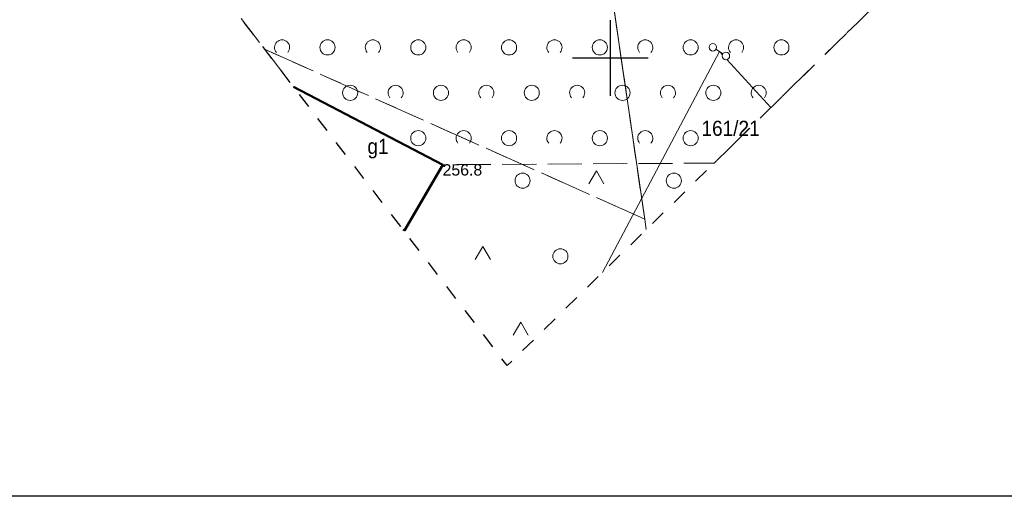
# Model space of a CAD drawing. Header units: metres. Extents: x 7480610 to 7484249, y 5635545 to 5637635.
# Tile 2 of 53: x 7480661 to 7480726, y 5637321 to 5637353. Entities that reach past the tile are written whole.
import ezdxf
from ezdxf.enums import TextEntityAlignment as Align

# ---------------------------------------------------------------- set-up
doc = ezdxf.new("R2010")
doc.units = ezdxf.units.M
doc.header["$MEASUREMENT"] = 0
doc.set_wipeout_variables(frame=1)
for name, pattern in [('x-ref - mapa - Cedzyna_Horn$0$1 1', [2, 1, -1]), ('x-ref - mapa - Cedzyna_Horn$0$2 1', [3, 2, -1]), ('x-ref - mapa - Cedzyna_Horn$0$EGKK', [4, 3, -1]), ('x-ref - mapa - Cedzyna_Horn$0$EGUG', [2, 1, -1])]:
    doc.linetypes.add(name, pattern=pattern)
for name, color, linetype in [('_x-ref_mapa', 7, 'Continuous'), ('x-ref - mapa - Cedzyna_Horn$0$_zakres mdcp', 1, 'Continuous'), ('x-ref - mapa - Cedzyna_Horn$0$PARSI', 8, 'Continuous')]:
    doc.layers.add(name, color=color, linetype=linetype)
for name, color, linetype, lineweight in [('x-ref - mapa - Cedzyna_Horn$0$EGB', 8, 'Continuous', 20), ('x-ref - mapa - Cedzyna_Horn$0$EGB_O', 8, 'Continuous', 20), ('x-ref - mapa - Cedzyna_Horn$0$EGDE', 92, 'Continuous', 20), ('x-ref - mapa - Cedzyna_Horn$0$EGDE_O', 92, 'Continuous', 20), ('x-ref - mapa - Cedzyna_Horn$0$EGKK', 8, 'Continuous', 20), ('x-ref - mapa - Cedzyna_Horn$0$EGUG', 8, 'Continuous', 20), ('x-ref - mapa - Cedzyna_Horn$0$OTRN', 8, 'Continuous', 20), ('x-ref - mapa - Cedzyna_Horn$0$OTRN_O', 8, 'Continuous', 18), ('x-ref - mapa - Cedzyna_Horn$0$OTZ', 8, 'Continuous', 20), ('x-ref - mapa - Cedzyna_Horn$0$SUE', 8, 'Continuous', 20), ('x-ref - mapa - Cedzyna_Horn$0$SUP', 8, 'Continuous', 20)]:
    doc.layers.add(name, color=color, linetype=linetype, lineweight=lineweight)
doc.styles.add('x-ref - mapa - Cedzyna_Horn$0$BDOT', font='arial.ttf', dxfattribs={"width": 0.9})
doc.styles.add('x-ref - mapa - Cedzyna_Horn$0$EGiB', font='arial.ttf', dxfattribs={"width": 0.9})

# ---------------------------------------------------------------- blocks, each defined once
blk = doc.blocks.new('x-ref - mapa - Cedzyna_Horn$0$OTRN')
at = {"layer": 'x-ref - mapa - Cedzyna_Horn$0$OTRN', "color": 0, "const_width": 0.09}
blk.add_lwpolyline([(-0.04, 0, 1), (0.04, 0, 1)], format="xyb", close=True, dxfattribs=at)
at = {"layer": 'x-ref - mapa - Cedzyna_Horn$0$OTRN_O', "color": 0, "style": 'x-ref - mapa - Cedzyna_Horn$0$BDOT'}
blk.add_attdef('RZEDNA', (0.51, 0.52), '', height=1.5, dxfattribs=at)
blk = doc.blocks.new('x-ref - mapa - Cedzyna_Horn$0$OTZZ_a')
at = {"layer": 'x-ref - mapa - Cedzyna_Horn$0$OTZ', "color": 0, "lineweight": 18}
blk.add_circle((0, 0), 1, dxfattribs=at)
blk = doc.blocks.new('x-ref - mapa - Cedzyna_Horn$0$OTZZ_b')
at = {"layer": 'x-ref - mapa - Cedzyna_Horn$0$OTZ', "color": 0, "lineweight": 18}
for p, q in [((-0.25, 1.3), (-1.25, -0.43)), ((0.75, -0.43), (-0.25, 1.3))]:
    blk.add_line(p, q, dxfattribs=at)
blk = doc.blocks.new('x-ref - mapa - Cedzyna_Horn$0$SUPP')
at = {"color": 0}
blk.add_wipeout([(0.48, 0), (0.46, 0.15), (0.39, 0.28), (0.28, 0.39), (0.15, 0.46), (0, 0.48), (-0.15, 0.46), (-0.28, 0.39), (-0.39, 0.28), (-0.46, 0.15), (-0.48, 0), (-0.46, -0.15), (-0.39, -0.28), (-0.28, -0.39), (-0.15, -0.46), (0, -0.48), (0.15, -0.46), (0.28, -0.39), (0.39, -0.28), (0.46, -0.15)], dxfattribs=at).dxf.layer = 'x-ref - mapa - Cedzyna_Horn$0$SUP'
at = {"layer": 'x-ref - mapa - Cedzyna_Horn$0$SUP', "color": 0, "lineweight": 18}
blk.add_circle((0, 0), 0.5, dxfattribs=at)
blk = doc.blocks.new('x-ref - mapa - Cedzyna_Horn$0$mzsk')
at = {"layer": 'x-ref - mapa - Cedzyna_Horn$0$PARSI', "color": 0}
for p, q in [((0, -5), (0, 5)), ((5, 0), (-5, 0))]:
    blk.add_line(p, q, dxfattribs=at)
blk = doc.blocks.new('x-ref - mapa - Cedzyna_Horn$0$otzk_b')
at = {"layer": 'x-ref - mapa - Cedzyna_Horn$0$OTZ', "color": 0, "lineweight": 18}
blk.add_arc((0, 0), 1, 318.5904, 221.4096, dxfattribs=at)
blk = doc.blocks.new('x-ref - mapa - Cedzyna_Horn$0$otzk_a')
at = {"layer": 'x-ref - mapa - Cedzyna_Horn$0$OTZ', "color": 0, "lineweight": 18}
blk.add_circle((0, 0), 1, dxfattribs=at)
blk = doc.blocks.new('x-ref - mapa - Cedzyna_Horn')
blk.add_line((7480758.606, 5637321.037), (7480610.106, 5637321.037))
at = {"layer": 'x-ref - mapa - Cedzyna_Horn$0$_zakres mdcp', "linetype": 'x-ref - mapa - Cedzyna_Horn$0$1 1', "lineweight": 30, "flags": 128}
blk.add_lwpolyline([(7480723.487, 5637359.355), (7480693.18, 5637329.673), (7480615.074, 5637431.616), (7480684.184, 5637564.013), (7480745.167, 5637545.717), (7480730.714, 5637421.475)], close=True, dxfattribs=at)
at = {"layer": 'x-ref - mapa - Cedzyna_Horn$0$EGB', "lineweight": 50}
blk.add_lwpolyline([(7480686.29, 5637338.666), (7480686.397, 5637338.607), (7480688.912, 5637342.951), (7480679.055, 5637348.108)], dxfattribs=at)
at = {"layer": 'x-ref - mapa - Cedzyna_Horn$0$EGDE', "lineweight": 18}
for points in [[(7480702.361, 5637338.665), (7480702.26, 5637339.36), (7480699.74, 5637356.63), (7480698.94, 5637364.7), (7480690.379, 5637376.729)], [(7480718.127, 5637354.106), (7480698.94, 5637364.7), (7480699.74, 5637356.63), (7480702.26, 5637339.36), (7480702.361, 5637338.665)]]:
    blk.add_lwpolyline(points, dxfattribs=at)
at = {"layer": 'x-ref - mapa - Cedzyna_Horn$0$EGKK', "linetype": 'x-ref - mapa - Cedzyna_Horn$0$EGKK', "lineweight": 18}
blk.add_lwpolyline([(7480677.17, 5637350.569), (7480702.26, 5637339.36), (7480699.74, 5637356.63), (7480698.94, 5637364.7), (7480690.379, 5637376.729)], dxfattribs=at)
at = {"layer": 'x-ref - mapa - Cedzyna_Horn$0$EGUG', "linetype": 'x-ref - mapa - Cedzyna_Horn$0$EGUG', "lineweight": 18}
for points in [[(7480677.17, 5637350.569), (7480702.26, 5637339.36), (7480699.74, 5637356.63), (7480698.94, 5637364.7), (7480690.379, 5637376.729)], [(7480718.127, 5637354.106), (7480698.94, 5637364.7), (7480699.74, 5637356.63), (7480702.26, 5637339.36), (7480702.361, 5637338.665)], [(7480702.361, 5637338.665), (7480702.26, 5637339.36), (7480677.17, 5637350.569)]]:
    blk.add_lwpolyline(points, dxfattribs=at)
at = {"layer": 'x-ref - mapa - Cedzyna_Horn$0$OTZ', "linetype": 'x-ref - mapa - Cedzyna_Horn$0$2 1', "lineweight": 18}
blk.add_lwpolyline([(7480706.849, 5637343.06), (7480688.912, 5637342.951), (7480686.397, 5637338.607), (7480686.29, 5637338.666)], dxfattribs=at)
at = {"layer": 'x-ref - mapa - Cedzyna_Horn$0$SUE', "lineweight": 18}
blk.add_lwpolyline([(7480710.595, 5637346.729), (7480707.195, 5637350.43), (7480699.474, 5637335.837)], dxfattribs=at)
at = {"layer": 'x-ref - mapa - Cedzyna_Horn$0$SUP', "linetype": 'x-ref - mapa - Cedzyna_Horn$0$1 1', "lineweight": 18}
blk.add_lwpolyline([(7480706.764, 5637350.714), (7480707.625, 5637350.145)], dxfattribs=at)
at = {"layer": 'x-ref - mapa - Cedzyna_Horn$0$OTRN'}
ref = blk.add_blockref('x-ref - mapa - Cedzyna_Horn$0$OTRN', (7480688.903, 5637342.986), dxfattribs=dict(at, xscale=0.5, yscale=0.5, zscale=0.5))
ref.add_attrib('RZEDNA', '256.8', dxfattribs={"layer": 'x-ref - mapa - Cedzyna_Horn$0$OTRN_O', "color": 0, "height": 0.75, "style": 'x-ref - mapa - Cedzyna_Horn$0$BDOT'}).set_placement((7480688.903, 5637342.986, 256.8), align=Align.TOP_LEFT)
at = {"layer": 'x-ref - mapa - Cedzyna_Horn$0$OTZ', "xscale": 0.5, "yscale": 0.5, "zscale": 0.5}
for name, p in [('x-ref - mapa - Cedzyna_Horn$0$otzk_b', (7480678.297, 5637350.706)), ('x-ref - mapa - Cedzyna_Horn$0$otzk_a', (7480681.297, 5637350.706)), ('x-ref - mapa - Cedzyna_Horn$0$otzk_b', (7480684.297, 5637350.706)), ('x-ref - mapa - Cedzyna_Horn$0$otzk_a', (7480687.297, 5637350.706)), ('x-ref - mapa - Cedzyna_Horn$0$otzk_b', (7480690.297, 5637350.706)), ('x-ref - mapa - Cedzyna_Horn$0$otzk_a', (7480693.297, 5637350.706)), ('x-ref - mapa - Cedzyna_Horn$0$otzk_b', (7480696.297, 5637350.706)), ('x-ref - mapa - Cedzyna_Horn$0$otzk_a', (7480699.297, 5637350.706)), ('x-ref - mapa - Cedzyna_Horn$0$otzk_b', (7480702.297, 5637350.706)), ('x-ref - mapa - Cedzyna_Horn$0$otzk_a', (7480705.297, 5637350.706)), ('x-ref - mapa - Cedzyna_Horn$0$otzk_a', (7480711.297, 5637350.706)), ('x-ref - mapa - Cedzyna_Horn$0$otzk_a', (7480682.797, 5637347.706)), ('x-ref - mapa - Cedzyna_Horn$0$otzk_b', (7480685.797, 5637347.706)), ('x-ref - mapa - Cedzyna_Horn$0$otzk_a', (7480688.797, 5637347.706)), ('x-ref - mapa - Cedzyna_Horn$0$otzk_b', (7480691.797, 5637347.706)), ('x-ref - mapa - Cedzyna_Horn$0$otzk_a', (7480694.797, 5637347.706)), ('x-ref - mapa - Cedzyna_Horn$0$otzk_b', (7480697.797, 5637347.706)), ('x-ref - mapa - Cedzyna_Horn$0$otzk_a', (7480700.797, 5637347.706)), ('x-ref - mapa - Cedzyna_Horn$0$otzk_b', (7480703.797, 5637347.706)), ('x-ref - mapa - Cedzyna_Horn$0$otzk_a', (7480706.797, 5637347.706)), ('x-ref - mapa - Cedzyna_Horn$0$otzk_b', (7480709.797, 5637347.706)), ('x-ref - mapa - Cedzyna_Horn$0$otzk_a', (7480687.297, 5637344.706)), ('x-ref - mapa - Cedzyna_Horn$0$otzk_b', (7480690.297, 5637344.706)), ('x-ref - mapa - Cedzyna_Horn$0$otzk_a', (7480693.297, 5637344.706)), ('x-ref - mapa - Cedzyna_Horn$0$otzk_b', (7480696.297, 5637344.706)), ('x-ref - mapa - Cedzyna_Horn$0$otzk_a', (7480699.297, 5637344.706)), ('x-ref - mapa - Cedzyna_Horn$0$otzk_b', (7480702.297, 5637344.706)), ('x-ref - mapa - Cedzyna_Horn$0$otzk_a', (7480705.297, 5637344.706)), ('x-ref - mapa - Cedzyna_Horn$0$OTZZ_b', (7480699.19, 5637341.899)), ('x-ref - mapa - Cedzyna_Horn$0$OTZZ_a', (7480694.19, 5637341.899)), ('x-ref - mapa - Cedzyna_Horn$0$OTZZ_a', (7480704.19, 5637341.899)), ('x-ref - mapa - Cedzyna_Horn$0$OTZZ_b', (7480691.69, 5637336.899)), ('x-ref - mapa - Cedzyna_Horn$0$OTZZ_a', (7480696.69, 5637336.899)), ('x-ref - mapa - Cedzyna_Horn$0$OTZZ_b', (7480694.19, 5637331.899))]:
    blk.add_blockref(name, p, dxfattribs=at)
at = {"layer": 'x-ref - mapa - Cedzyna_Horn$0$PARSI', "xscale": 0.5, "yscale": 0.5, "zscale": 0.5}
blk.add_blockref('x-ref - mapa - Cedzyna_Horn$0$mzsk', (7480700, 5637350), dxfattribs=at)
at = {"layer": 'x-ref - mapa - Cedzyna_Horn$0$EGB_O', "insert": (7480684.636, 5637344.017), "char_height": 1, "attachment_point": 5, "style": 'x-ref - mapa - Cedzyna_Horn$0$EGiB'}
blk.add_mtext('g1', dxfattribs=at)
at = {"layer": 'x-ref - mapa - Cedzyna_Horn$0$EGDE_O', "insert": (7480706.012, 5637345.859), "char_height": 1, "attachment_point": 1, "style": 'x-ref - mapa - Cedzyna_Horn$0$EGiB'}
blk.add_mtext('161/21', dxfattribs=at)
at = {"layer": 'x-ref - mapa - Cedzyna_Horn$0$SUP', "xscale": 0.5, "yscale": 0.5, "zscale": 0.5}
for p in [(7480706.764, 5637350.714), (7480707.625, 5637350.145)]:
    blk.add_blockref('x-ref - mapa - Cedzyna_Horn$0$SUPP', p, dxfattribs=at)
at = {"layer": 'x-ref - mapa - Cedzyna_Horn$0$OTZ', "linetype": 'x-ref - mapa - Cedzyna_Horn$0$2 1', "lineweight": 18, "flags": 128}
blk.add_lwpolyline([(7480718.62, 5637354.588), (7480700.04, 5637377.26), (7480693.508, 5637386.674), (7480686.499, 5637396.943), (7480681.945, 5637404.706), (7480663.297, 5637368.676), (7480679.055, 5637348.108), (7480688.912, 5637342.951), (7480706.849, 5637343.06)], close=True, dxfattribs=at)
at = {"layer": 'x-ref - mapa - Cedzyna_Horn$0$OTZ', "xscale": 0.5, "yscale": 0.5, "zscale": 0.5}
blk.add_blockref('x-ref - mapa - Cedzyna_Horn$0$otzk_b', (7480708.297, 5637350.706), dxfattribs=at)

msp = doc.modelspace()

# ---------------------------------------------------------------- block references
at = {"layer": '_x-ref_mapa', "lineweight": 70}
msp.add_blockref('x-ref - mapa - Cedzyna_Horn', (0, 0), dxfattribs=at)

doc.saveas('drawing.dxf')
